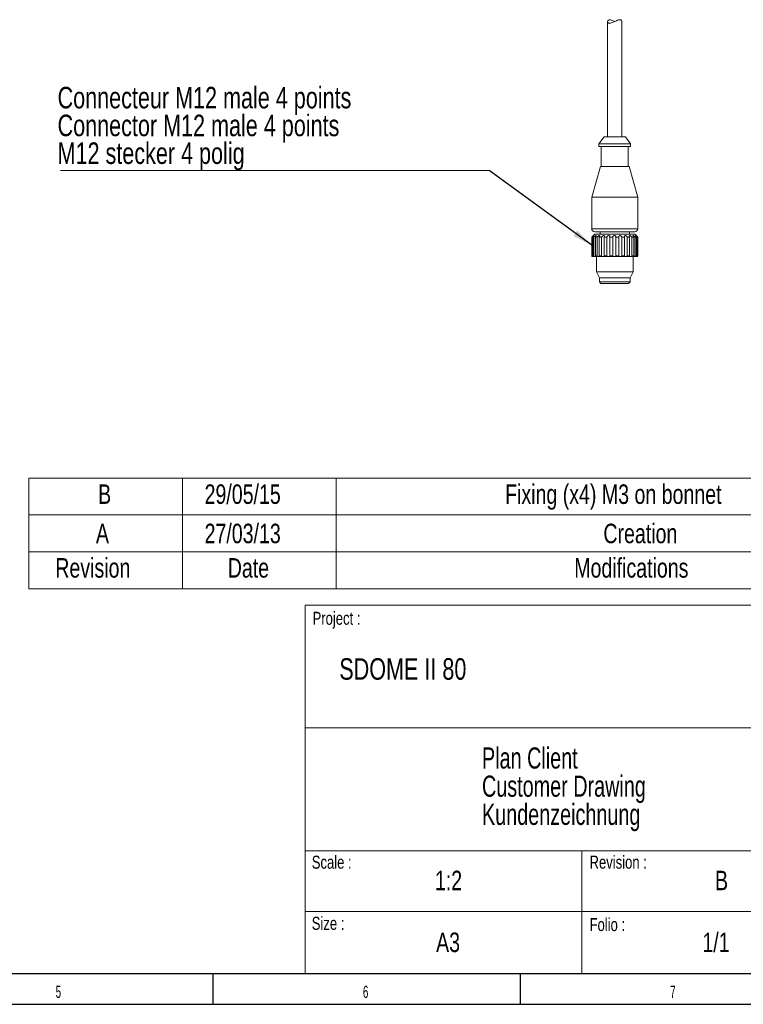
# Model space of a CAD drawing. Header units: millimetres. Extents: x 15 to 415, y 5 to 292.
# Tile 15 of 24: x 229 to 346, y 5 to 166. Entities that reach past the tile are written whole.
import ezdxf
from ezdxf.enums import TextEntityAlignment as Align

# ---------------------------------------------------------------- set-up
doc = ezdxf.new("R2010")
doc.units = ezdxf.units.MM
doc.layers.add('SLD-0', color=179, linetype='Continuous')
doc.styles.add('SLDTEXTSTYLE0', font='TXT', dxfattribs={"width": 0.7})
doc.styles.add('SLDTEXTSTYLE1', font='TXT', dxfattribs={"width": 0.75})
doc.styles.add('SLDTEXTSTYLE2', font='TXT', dxfattribs={"width": 0.589474})
doc.dimstyles.new('SLDDIMSTYLE3', dxfattribs={"dimtxt": 0.18, "dimasz": 3.302, "dimexe": 0, "dimexo": 0.0625, "dimgap": 0, "dimtad": 0, "dimtih": 1, "dimtoh": 1, "dimdec": 0, "dimrnd": 1e-09, "dimzin": 0, "dimdsep": 46, "dimtxsty": 'Standard', "dimsah": 1, "dimcen": 0.09, "dimadec": 0, "dimazin": 0, "dimtfac": 3.302, "dimtdec": 0, "dimtofl": 0, "dimtmove": 0, "dimatfit": 3, "dimfxl": 1, "dimfrac": 2, "dimtolj": 1, "dimtzin": 0, "dimarcsym": 0})

# ---------------------------------------------------------------- blocks, each defined once
blk = doc.blocks.new('SW_NOTE_0')
at = {"color": 0, "linetype": 'Continuous', "lineweight": 0, "char_height": 6.8792, "attachment_point": 1, "style": 'SLDTEXTSTYLE0'}
for s, insert in [('Plan Client', (0, 8.87)), ('Customer Drawing', (0, -0.3)), ('Kundenzeichnung', (0, -9.48))]:
    blk.add_mtext(s, dxfattribs=dict(at, insert=insert))
blk = doc.blocks.new('CLIENT_TPL')
at = {"color": 7, "linetype": 'Continuous', "lineweight": 0}
for p, q in [((518.55, 147.02), (788.55, 147.02)), ((518.55, 147.02), (518.55, 27.02)), ((698.55, 107.02), (518.55, 107.02)), ((518.55, 67.02), (788.55, 67.02)), ((608.55, 47.27), (608.55, 67.02)), ((518.55, 47.27), (698.55, 47.27)), ((608.55, 47.27), (608.55, 27.02)), ((518.55, 27.02), (788.55, 27.02))]:
    blk.add_line(p, q, dxfattribs=at)
blk.add_blockref('SW_NOTE_0', (576.05, 91.79), dxfattribs=at)
at = {"color": 7, "linetype": 'Continuous', "lineweight": 0, "attachment_point": 1, "style": 'SLDTEXTSTYLE1'}
for s, insert, char_height in [('Project :', (520.91, 144.84), 4.233), ('SDOME II 80', (529.61, 129.71), 7), ('Scale :', (520.65, 65.41), 4.233), ('Revision :', (611.06, 65.41), 4.233), ('Size :', (520.65, 45.5), 4.233), ('Folio :', (611.06, 45.1), 4.233)]:
    blk.add_mtext(s, dxfattribs=dict(at, insert=insert, char_height=char_height))
at = {"color": 7, "linetype": 'Continuous', "lineweight": 0, "style": 'SLDTEXTSTYLE1', "width": 0.75}
for tag, height, p in [('REF_ASM', 5.82, (716.31, 121.74)), ('ECHELLE', 6.35, (560.73, 52.26)), ('REVISION', 6.35, (651.89, 52.26)), ('FORMAT', 6.35, (561.11, 32.13)), ('FOLIO', 6.35, (647.78, 32.13))]:
    blk.add_attdef(tag, text='', height=height, dxfattribs=at).set_placement(p, align=Align.BOTTOM_LEFT)
at = {"color": 7, "linetype": 'Continuous', "lineweight": 0}
blk.add_attdef('DESIGNATION', (0, 0), '', height=1, dxfattribs=at)
blk = doc.blocks.new('SW_TABLEANNOTATION_0')
at = {"color": 0, "linetype": 'Continuous', "lineweight": 0}
for p, q in [((0, 0), (0, -18)), ((180, 0), (0, 0)), ((25, 0), (25, -12)), ((50, 0), (50, -12)), ((155, 0), (155, -12)), ((180, -18), (180, 0)), ((0, -6), (180, -6)), ((0, -12), (180, -12)), ((25, -12), (25, -18)), ((50, -12), (50, -18)), ((155, -12), (155, -18)), ((0, -18), (180, -18))]:
    blk.add_line(p, q, dxfattribs=at)
at = {"color": 0, "linetype": 'Continuous', "lineweight": 0, "attachment_point": 1, "style": 'SLDTEXTSTYLE1'}
for s, insert, char_height in [('B', (11.29, -1.02), 3.17), ('29/05/15', (28.61, -1.02), 3.175), ('Fixing (x4) M3 on bonnet', (77.51, -1.02), 3.175), ('SCD FP', (160.29, -1.02), 3.175), ('A', (10.93, -7.42), 3.17), ('27/03/13', (28.61, -7.42), 3.175), ('Creation', (93.5, -7.42), 3.175), ('Chartier A.', (156.51, -7.42), 3.175), ('Modifications', (88.76, -13.02), 3.175), ('Drawn by', (157.63, -13.02), 3.175), ('Revision', (4.32, -13.02), 3.175), ('Date', (32.38, -13.02), 3.175)]:
    blk.add_mtext(s, dxfattribs=dict(at, insert=insert, char_height=char_height))
blk = doc.blocks.new('SW_NOTE_2')
at = {"color": 0, "linetype": 'Continuous', "lineweight": 0}
blk.add_line((-69.73, 0), (0, 0), dxfattribs=at)
at = {"color": 0, "linetype": 'Continuous', "lineweight": 0, "char_height": 3.5, "attachment_point": 1, "style": 'SLDTEXTSTYLE1'}
for s, insert in [('Connecteur M12 male 4 points', (-70.22, 13.64)), ('Connector M12 male 4 points', (-70.22, 9.11)), ('M12 stecker 4 polig', (-70.22, 4.59))]:
    blk.add_mtext(s, dxfattribs=dict(at, insert=insert))

msp = doc.modelspace()

# ---------------------------------------------------------------- linework, layer by layer
at = {"color": 7, "linetype": 'Continuous', "lineweight": 15}
for p, q in [((324.259354, 165.195583), (324.259353, 146.452238)), ((326.609353, 146.452237), (326.609354, 165.19416)), ((323.694879, 146.452238), (322.859353, 145.302241)), ((328.009355, 145.302239), (327.17383, 146.45224)), ((322.859353, 145.302241), (322.859353, 144.902238)), ((323.234351, 144.902239), (323.234352, 141.602239)), ((327.634352, 141.60224), (327.634354, 144.902237)), ((328.009352, 144.902239), (328.009355, 145.302239)), ((323.11808, 141.602237), (321.684353, 136.602238)), ((329.184354, 136.602239), (327.750627, 141.602239)), ((321.684353, 136.602238), (321.684353, 131.477241)), ((329.184352, 131.47724), (329.184354, 136.602239)), ((321.688899, 130.12724), (321.688893, 127.077237)), ((321.743384, 127.077237), (321.743382, 130.127237)), ((321.864275, 130.127237), (321.864277, 127.077237)), ((322.184355, 130.627239), (321.924475, 130.367358)), ((322.040683, 127.077241), (322.040684, 130.127238)), ((322.282955, 130.12724), (322.282951, 127.077235)), ((322.569253, 127.077235), (322.569257, 130.12724)), ((322.916392, 130.127238), (322.916393, 127.077238)), ((323.059354, 130.97724), (323.059351, 130.627236)), ((323.293078, 127.077237), (323.293081, 130.127241)), ((323.721427, 130.127242), (323.721423, 127.077237)), ((324.162829, 127.077238), (324.162827, 130.127238)), ((324.643193, 130.127239), (324.643192, 127.077236)), ((324.643193, 130.127239), (324.643791, 130.186881)), ((325.119231, 127.077239), (325.119229, 130.127239)), ((325.618875, 130.127241), (325.618876, 127.077241)), ((326.097105, 127.07724), (326.097104, 130.12724)), ((326.581982, 130.127238), (326.581984, 127.077239)), ((327.029815, 127.077236), (327.029816, 130.127238)), ((327.466882, 130.127239), (327.466884, 127.077239)), ((327.809353, 130.627237), (327.809352, 130.977238)), ((327.853798, 127.077241), (327.853799, 130.127238)), ((328.213266, 130.127239), (328.213268, 127.077239)), ((328.512901, 127.077238), (328.5129, 130.127238)), ((328.94423, 130.36736), (328.684355, 130.627239)), ((328.770274, 130.127238), (328.770276, 127.077238)), ((328.962205, 127.077239), (328.962203, 130.127239)), ((329.099944, 130.127237), (329.099946, 127.077237)), ((329.17109, 127.077239), (329.171089, 130.127239)), ((329.179809, 130.127239), (329.179811, 127.07724)), ((322.434351, 126.977237), (322.434356, 124.458545)), ((328.434354, 124.458547), (328.434355, 126.977239)), ((329.072856, 126.977238), (329.080741, 126.97724)), ((322.434356, 124.458545), (322.934352, 123.477236)), ((322.934352, 123.477236), (322.934351, 122.827238)), ((327.934352, 123.477239), (328.434354, 124.458547)), ((327.934353, 122.827238), (327.934352, 123.477239)), ((322.934351, 122.827238), (323.184351, 122.577236)), ((327.684352, 122.577239), (327.934353, 122.827238))]:
    msp.add_line(p, q, dxfattribs=at)
at = {"color": 7, "linetype": 'Continuous', "lineweight": 15, "flags": 128}
for points in [[(323.694879, 146.452238), (323.711806, 146.45224), (323.870921, 146.452237), (324.18308, 146.452239), (324.617719, 146.452238), (325.132295, 146.45224), (325.676443, 146.452239), (326.196889, 146.452239), (326.642694, 146.452237)], [(326.642694, 146.452237), (326.970219, 146.452237), (327.147403, 146.45224), (327.17383, 146.45224)], [(327.223099, 145.302239), (326.706253, 145.30224), (326.109489, 145.30224), (325.470306, 145.302239), (324.828865, 145.302239), (324.225464, 145.302241), (323.698024, 145.302239), (323.279685, 145.302238), (322.996731, 145.30224), (322.866943, 145.302237), (322.859353, 145.302241)], [(322.859353, 144.902238), (322.866943, 144.90224), (322.99673, 144.902237), (323.279687, 144.902238), (323.698026, 144.902239), (324.225464, 144.902238), (324.828862, 144.902238), (325.470308, 144.902239), (326.109491, 144.902239), (326.706252, 144.902237), (327.223099, 144.902237)], [(328.009355, 145.302239), (328.006278, 145.30224), (327.894195, 145.302239), (327.627552, 145.302238), (327.223099, 145.302239)], [(327.223099, 144.902237), (327.627549, 144.902238), (327.894197, 144.902238), (328.00628, 144.90224), (328.009352, 144.902239)], [(323.11808, 141.602237), (323.186884, 141.602237), (323.408495, 141.602237), (323.768165, 141.602237), (324.241383, 141.602239), (324.795904, 141.602239), (325.393927, 141.602239), (325.994711, 141.602238), (326.557304, 141.602239), (327.043374, 141.602238)], [(327.043374, 141.602238), (327.419787, 141.602239), (327.660898, 141.60224), (327.750274, 141.60224), (327.750627, 141.602239)], [(328.039321, 136.602238), (327.42155, 136.60224), (326.716929, 136.602238), (325.956252, 136.602238), (325.172767, 136.602237), (324.400712, 136.602238), (323.673834, 136.60224), (323.023899, 136.60224), (322.479313, 136.602238), (322.063877, 136.602239), (321.795743, 136.602238), (321.686637, 136.602237), (321.684353, 136.602238)], [(329.184354, 136.602239), (329.127382, 136.602241), (328.911293, 136.60224), (328.543245, 136.602238), (328.039321, 136.602238)], [(321.743382, 130.127237), (321.733218, 130.127241), (321.72401, 130.127241), (321.715756, 130.12724), (321.708456, 130.127238), (321.702125, 130.127241), (321.69675, 130.12724), (321.69234, 130.127238), (321.688899, 130.12724)], [(322.040684, 130.127238), (322.015505, 130.127237), (321.991207, 130.127237), (321.967798, 130.127237), (321.945289, 130.12724), (321.923672, 130.127241), (321.902961, 130.127236), (321.883163, 130.127242), (321.864275, 130.127237)], [(327.691992, 130.977237), (327.115167, 130.977236), (326.454059, 130.977239), (325.741819, 130.977239), (325.014161, 130.977239), (324.307572, 130.977237), (323.657487, 130.977238), (323.096498, 130.977237), (322.65274, 130.977237), (322.348465, 130.97724), (322.198932, 130.977241), (322.184352, 130.977238)], [(322.184355, 130.627239), (322.198929, 130.627238), (322.348468, 130.627241), (322.652743, 130.627238), (323.096499, 130.627241), (323.657485, 130.627239), (324.30757, 130.627239), (325.014162, 130.627238), (325.741819, 130.627238), (326.454059, 130.627238), (327.115167, 130.627241), (327.691993, 130.627236)], [(322.569257, 130.12724), (322.530782, 130.127238), (322.493057, 130.12724), (322.456091, 130.12724), (322.419892, 130.127239), (322.384468, 130.127241), (322.349833, 130.12724), (322.315987, 130.127238), (322.282955, 130.12724)], [(323.293081, 130.127241), (323.243928, 130.127238), (323.195349, 130.12724), (323.147342, 130.12724), (323.099925, 130.127241), (323.053108, 130.127241), (323.006905, 130.127239), (322.961332, 130.127239), (322.916392, 130.127238)], [(324.162827, 130.127238), (324.106355, 130.127241), (324.05022, 130.127238), (323.994446, 130.127237), (323.939043, 130.127237), (323.884025, 130.127236), (323.829408, 130.127238), (323.775204, 130.127241), (323.721427, 130.127242)], [(324.644342, 130.241718), (324.609546, 130.313193), (324.562029, 130.353807), (324.510227, 130.373187), (324.448525, 130.37623), (324.391984, 130.364152), (324.324456, 130.332359), (324.249145, 130.270994), (324.180011, 130.171212), (324.162827, 130.127238), (324.162827, 130.127238)], [(325.119229, 130.127239), (325.05928, 130.12724), (324.999425, 130.127238), (324.939683, 130.127238), (324.880068, 130.12724), (324.820597, 130.127238), (324.761282, 130.12724), (324.702144, 130.127237), (324.643193, 130.127239)], [(326.097104, 130.12724), (326.037762, 130.127237), (325.978266, 130.127241), (325.918629, 130.127238), (325.858867, 130.127238), (325.798993, 130.12724), (325.739027, 130.127241), (325.678983, 130.127238), (325.618875, 130.127241)], [(327.029816, 130.127238), (326.975127, 130.127239), (326.920041, 130.127239), (326.864572, 130.127238), (326.808732, 130.12724), (326.75254, 130.127238), (326.696009, 130.127237), (326.63915, 130.127239), (326.581982, 130.127238)], [(327.853799, 130.127238), (327.807488, 130.12724), (327.760569, 130.127239), (327.713046, 130.127236), (327.664939, 130.127238), (327.616255, 130.127237), (327.567009, 130.127238), (327.517216, 130.127238), (327.466882, 130.127239)], [(328.684352, 130.977238), (328.657076, 130.977237), (328.482772, 130.977239), (328.15561, 130.977238), (327.691992, 130.977237)], [(327.691993, 130.627236), (328.15561, 130.627237), (328.482772, 130.627238), (328.657073, 130.627239), (328.684355, 130.627239)], [(328.5129, 130.127238), (328.478126, 130.127237), (328.442567, 130.127238), (328.406233, 130.127237), (328.369133, 130.127237), (328.331277, 130.127236), (328.292672, 130.127238), (328.253335, 130.127237), (328.213266, 130.127239)], [(328.962203, 130.127239), (328.941335, 130.127237), (328.919563, 130.127237), (328.896892, 130.127241), (328.873328, 130.127241), (328.848877, 130.127238), (328.823548, 130.127238), (328.797347, 130.127239), (328.770274, 130.127238)], [(329.171089, 130.127239), (329.165548, 130.127238), (329.159046, 130.127241), (329.151585, 130.127239), (329.143165, 130.127239), (329.133786, 130.127239), (329.123455, 130.127238), (329.112174, 130.12724), (329.099944, 130.127237)], [(321.688893, 127.077237), (321.692342, 127.077238), (321.696752, 127.07724), (321.702126, 127.077241), (321.708457, 127.077238), (321.715758, 127.07724), (321.724007, 127.077236), (321.73322, 127.077241), (321.743384, 127.077237)], [(321.844903, 126.977238), (321.834025, 126.97724), (321.824217, 126.97724), (321.815478, 126.977237), (321.807814, 126.977237), (321.801233, 126.977241), (321.795726, 126.977237), (321.791303, 126.977238), (321.787965, 126.977241)], [(321.844903, 126.977238), (321.911203, 126.977237), (321.956849, 126.977236)], [(321.864277, 127.077237), (321.883159, 127.077237), (321.90296, 127.077239), (321.923674, 127.077241), (321.94529, 127.077241), (321.9678, 127.077238), (321.991208, 127.077237), (322.015507, 127.077238), (322.040683, 127.077241)], [(322.138572, 126.977236), (322.112023, 126.977238), (322.08646, 126.977239), (322.061893, 126.977239), (322.038329, 126.977239), (322.015772, 126.977237), (321.994234, 126.977242), (321.973719, 126.977239), (321.954225, 126.977239)], [(322.138572, 126.977236), (322.20866, 126.977238), (322.274472, 126.977237), (322.330796, 126.977237), (322.357653, 126.977237)], [(322.282951, 127.077235), (322.315989, 127.077238), (322.34983, 127.077235), (322.384469, 127.077241), (322.419891, 127.077242), (322.456093, 127.07724), (322.493059, 127.07724), (322.530783, 127.077238), (322.569253, 127.077235)], [(322.656841, 126.977237), (322.616435, 126.977238), (322.576861, 126.977236), (322.53814, 126.97724), (322.500276, 126.977237), (322.463287, 126.97724), (322.42718, 126.977241), (322.391966, 126.977239), (322.357653, 126.977237)], [(322.656841, 126.977237), (322.725946, 126.977237), (322.79591, 126.977238), (322.861205, 126.977237), (322.916666, 126.977241), (322.957902, 126.977238), (322.970754, 126.97724)], [(322.916393, 127.077238), (322.961332, 127.077242), (323.006907, 127.077239), (323.05311, 127.077241), (323.099921, 127.077236), (323.147343, 127.077241), (323.195345, 127.077235), (323.24393, 127.077238), (323.293078, 127.077237)], [(323.364394, 126.977237), (323.312883, 126.97724), (323.261996, 126.977241), (323.211755, 126.977238), (323.162175, 126.977237), (323.113272, 126.977242), (323.065059, 126.97724), (323.017541, 126.977237), (322.970754, 126.97724)], [(323.364394, 126.977237), (323.427803, 126.977237), (323.497156, 126.977238), (323.566967, 126.977237), (323.63172, 126.977239), (323.686287, 126.977235), (323.726359, 126.977237), (323.748772, 126.977238), (323.751743, 126.977239)], [(323.721423, 127.077237), (323.7752, 127.077236), (323.829407, 127.077241), (323.884024, 127.077239), (323.939045, 127.077237), (323.994447, 127.077237), (324.050222, 127.077238), (324.106357, 127.077241), (324.162829, 127.077238)], [(324.213016, 126.977239), (324.153904, 126.97724), (324.095169, 126.977238), (324.036836, 126.977237), (323.978918, 126.977236), (323.921431, 126.977238), (323.864395, 126.977235), (323.807828, 126.97724), (323.751743, 126.977239)], [(324.213016, 126.977239), (324.266408, 126.977239), (324.330421, 126.977236), (324.399992, 126.977237), (324.469624, 126.977238), (324.5338, 126.977238), (324.587461, 126.977239), (324.626353, 126.97724), (324.6474, 126.977239)], [(324.643192, 127.077236), (324.702143, 127.07724), (324.761284, 127.077241), (324.820594, 127.077238), (324.880067, 127.077238), (324.939682, 127.077241), (324.999426, 127.077239), (325.059281, 127.07724), (325.119231, 127.077239)], [(325.144864, 126.977236), (325.082188, 126.97724), (325.019608, 126.977239), (324.957161, 126.977241), (324.89485, 126.97724), (324.832698, 126.977237), (324.770728, 126.977238), (324.708955, 126.977239), (324.6474, 126.977239)], [(325.144864, 126.977236), (325.184604, 126.977238), (325.238919, 126.977239), (325.303508, 126.977239), (325.373269, 126.977236), (325.442685, 126.977236), (325.506268, 126.977238), (325.558994, 126.977242), (325.596687, 126.97724)], [(326.09644, 126.977238), (326.034469, 126.977239), (325.972314, 126.977239), (325.910001, 126.977241), (325.847546, 126.97724), (325.784967, 126.977239), (325.722285, 126.977237), (325.659519, 126.977237), (325.596687, 126.97724)], [(325.618876, 127.077241), (325.678984, 127.077238), (325.739026, 127.077238), (325.798995, 127.07724), (325.858863, 127.077238), (325.918626, 127.077239), (325.978265, 127.077238), (326.037761, 127.077235), (326.097105, 127.07724)], [(326.09644, 126.977238), (326.119817, 126.977238), (326.160729, 126.977238), (326.215936, 126.977236), (326.281082, 126.977239), (326.351006, 126.977239), (326.420182, 126.97724), (326.483138, 126.977238), (326.534905, 126.977238)], [(327.002899, 126.977239), (326.945849, 126.977238), (326.888355, 126.977238), (326.830426, 126.977238), (326.772083, 126.977237), (326.713342, 126.97724), (326.654223, 126.977239), (326.594739, 126.977239), (326.534905, 126.977238)], [(326.581984, 127.077239), (326.639149, 127.077237), (326.696008, 127.07724), (326.752541, 127.077239), (326.808731, 127.077238), (326.864569, 127.077238), (326.920042, 127.077239), (326.975126, 127.077237), (327.029815, 127.077236)], [(327.002899, 126.977239), (327.008318, 126.977236), (327.033041, 126.977237), (327.075102, 126.977238), (327.131187, 126.977239), (327.196854, 126.977238), (327.26691, 126.977241), (327.33582, 126.977239), (327.39813, 126.97724)], [(327.802462, 126.97724), (327.75423, 126.977236), (327.705309, 126.977239), (327.655713, 126.977238), (327.605458, 126.977238), (327.554556, 126.977239), (327.503023, 126.977237), (327.450874, 126.977236), (327.39813, 126.97724)], [(327.466884, 127.077239), (327.517215, 127.077241), (327.567011, 127.077238), (327.616256, 127.077237), (327.664941, 127.077239), (327.713046, 127.077239), (327.760568, 127.077237), (327.807487, 127.077237), (327.853798, 127.077241)], [(327.802462, 126.97724), (327.822458, 126.977239), (327.865657, 126.977241), (327.922591, 126.977238), (327.988753, 126.977239), (328.058912, 126.977237), (328.127524, 126.977238)], [(328.440644, 126.977237), (328.404516, 126.977238), (328.367503, 126.977239), (328.329617, 126.977236), (328.290873, 126.977238), (328.251281, 126.977239), (328.21085, 126.977238), (328.169593, 126.977237), (328.127524, 126.977238)], [(328.213268, 127.077239), (328.253335, 127.07724), (328.292674, 127.077239), (328.331276, 127.077239), (328.369135, 127.077237), (328.406235, 127.077238), (328.442568, 127.077238), (328.478125, 127.07724), (328.512901, 127.077238)], [(328.439103, 126.97724), (328.478758, 126.977238), (328.536516, 126.977239), (328.603147, 126.977238), (328.673385, 126.97724)], [(328.87395, 126.977237), (328.852386, 126.977237), (328.829805, 126.977239), (328.806215, 126.97724), (328.781622, 126.977239), (328.756035, 126.977238), (328.729462, 126.977238), (328.701907, 126.977237), (328.673385, 126.97724)], [(328.770276, 127.077238), (328.797346, 127.077237), (328.82355, 127.077238), (328.848879, 127.077239), (328.873327, 127.077239), (328.896891, 127.077238), (328.919562, 127.07724), (328.941334, 127.07724), (328.962205, 127.077239)], [(328.871914, 126.977239), (328.872873, 126.977238), (328.931434, 126.977238), (328.998508, 126.977239)], [(329.072856, 126.977238), (329.067323, 126.97724), (329.060713, 126.977237), (329.053025, 126.977239), (329.044263, 126.977239), (329.034425, 126.977237), (329.023518, 126.977238), (329.011544, 126.977238), (328.998508, 126.977239)], [(329.099946, 127.077237), (329.112173, 127.077237), (329.123457, 127.077238), (329.133787, 127.077239), (329.143161, 127.077239), (329.151584, 127.077237), (329.159045, 127.077239), (329.16555, 127.077238), (329.17109, 127.077239)], [(322.434356, 124.458545), (322.458894, 124.458543), (322.627402, 124.458542), (322.94724, 124.458545), (323.401159, 124.458544), (323.964682, 124.458542), (324.607438, 124.458543), (325.294776, 124.458541), (325.989639, 124.458544), (326.654562, 124.458544), (327.253704, 124.458542), (327.754767, 124.458545), (328.130735, 124.458546), (328.361337, 124.458543), (328.434354, 124.458547)], [(327.934352, 123.477239), (327.93397, 123.477238), (327.837507, 123.477241), (327.577269, 123.477236), (327.171001, 123.47724), (326.646375, 123.477237), (326.039154, 123.477237), (325.390721, 123.477238), (324.74526, 123.477239), (324.14676, 123.477239), (323.636002, 123.477237), (323.247802, 123.477237), (323.008613, 123.477239), (322.934352, 123.477236)], [(322.934351, 122.827238), (323.008615, 122.827238), (323.247803, 122.827236), (323.636003, 122.827236), (324.146758, 122.827241), (324.745261, 122.827238), (325.390722, 122.827237), (326.039155, 122.827237), (326.646376, 122.827236), (327.171002, 122.827239)], [(326.997335, 122.57724), (326.502704, 122.577238), (325.928842, 122.577241), (325.318302, 122.577236), (324.716372, 122.577238), (324.167692, 122.577239), (323.712947, 122.577236), (323.385878, 122.577236), (323.210736, 122.577242), (323.184351, 122.577236)], [(327.684352, 122.577239), (327.61075, 122.57724), (327.376048, 122.57724), (326.997335, 122.57724)], [(327.171002, 122.827239), (327.57727, 122.827235), (327.837509, 122.82724), (327.933971, 122.827237), (327.934353, 122.827238)]]:
    msp.add_lwpolyline(points, dxfattribs=at)
at = {"color": 8, "linetype": 'Continuous', "lineweight": 15, "flags": 128}
for points in [[(321.684353, 131.477241), (321.686634, 131.477238), (321.795743, 131.477235), (322.063874, 131.477239), (322.479313, 131.477241), (323.023902, 131.477241), (323.673834, 131.477238), (324.400714, 131.477238), (325.172765, 131.477238), (325.956252, 131.477241), (326.716929, 131.477236), (327.421549, 131.477238), (328.039321, 131.47724)], [(328.039321, 131.47724), (328.543243, 131.477239), (328.911293, 131.477237), (329.127382, 131.477238), (329.184352, 131.47724)]]:
    msp.add_lwpolyline(points, dxfattribs=at)
at = {"color": 7, "linetype": 'Continuous', "lineweight": 15}
for centre, start, end in [((322.184353, 131.477239), 180, 270), ((328.684353, 131.477239), 270, 0)]:
    msp.add_arc(centre, 0.5, start, end, dxfattribs=at)
for points, knots in [([(324.618129, 165.519836), (324.547266, 165.508019), (324.389218, 165.481663), (324.270147, 165.316027), (324.244645, 165.141455), (324.32949, 165.006198), (324.507537, 164.943702), (324.748641, 164.957371), (325.036719, 165.038066), (325.365215, 165.175952), (325.701505, 165.34472), (326.001254, 165.480914), (326.239488, 165.532636), (326.429461, 165.496795), (326.578651, 165.368187), (326.593031, 165.255874), (326.600932, 165.19416)], [0, 0, 0, 0, 0.0656919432, 0.1465165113, 0.2297316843, 0.3090037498, 0.3759819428, 0.4431187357, 0.5072223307, 0.5779894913, 0.6632954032, 0.7359542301, 0.789634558, 0.8434821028, 0.913996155, 1, 1, 1, 1]), ([(325.43506, 165.214548), (325.356197, 165.251743), (325.163065, 165.342833), (324.881048, 165.483458), (324.700408, 165.508452), (324.618129, 165.519836)], [0, 0, 0, 0, 0.2731475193, 0.6689251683, 1, 1, 1, 1]), ([(321.688899, 130.12724), (321.727638, 130.166237), (321.793301, 130.232338), (321.867412, 130.308696), (321.909214, 130.351937), (321.92052, 130.363288), (321.924524, 130.367307)], [0, 0, 0, 0, 0.4042390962, 0.685194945, 0.8885191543, 1, 1, 1, 1]), ([(321.864275, 130.127237), (321.900155, 130.166127), (321.960972, 130.232047), (322.018275, 130.309365), (322.043633, 130.353852), (322.047977, 130.376064), (322.03529, 130.379195), (322.006609, 130.364725), (321.959013, 130.32982), (321.883034, 130.264051), (321.806423, 130.191051), (321.757881, 130.141914), (321.743382, 130.127237)], [0, 0, 0, 0, 0.1747779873, 0.2962582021, 0.384162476, 0.4533567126, 0.5229177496, 0.5848518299, 0.665544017, 0.7774458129, 0.9335255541, 1, 1, 1, 1]), ([(322.282955, 130.12724), (322.313627, 130.166128), (322.365619, 130.232047), (322.401311, 130.309365), (322.407231, 130.353856), (322.393705, 130.376069), (322.365164, 130.379192), (322.322139, 130.364727), (322.261822, 130.329816), (322.176539, 130.264053), (322.098989, 130.19105), (322.054093, 130.141914), (322.040684, 130.127238)], [0, 0, 0, 0, 0.1747742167, 0.296255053, 0.3841629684, 0.4533574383, 0.5229185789, 0.5848531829, 0.6655459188, 0.777445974, 0.9335282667, 1, 1, 1, 1]), ([(322.916392, 130.127238), (322.939768, 130.166129), (322.979392, 130.23205), (322.991048, 130.309365), (322.977115, 130.353852), (322.946653, 130.376074), (322.904199, 130.379192), (322.849765, 130.364728), (322.780831, 130.329819), (322.692062, 130.264047), (322.61885, 130.191051), (322.580662, 130.141915), (322.569257, 130.12724)], [0, 0, 0, 0, 0.1747793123, 0.2962564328, 0.3841631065, 0.4533587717, 0.5229215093, 0.5848501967, 0.6655512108, 0.7774482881, 0.9335338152, 1, 1, 1, 1]), ([(323.721427, 130.127242), (323.735913, 130.166129), (323.760468, 130.232046), (323.747284, 130.309363), (323.714459, 130.353853), (323.669125, 130.376067), (323.61566, 130.379197), (323.55352, 130.364724), (323.480673, 130.32982), (323.394463, 130.26405), (323.330591, 130.19105), (323.301708, 130.141916), (323.293081, 130.127241)], [0, 0, 0, 0, 0.17477478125, 0.29625445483, 0.38416048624, 0.45335868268, 0.52291858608, 0.58485184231, 0.66555044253, 0.77744905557, 0.93352964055, 1, 1, 1, 1]), ([(325.618875, 130.127241), (325.613294, 130.16613), (325.603834, 130.232048), (325.545311, 130.309362), (325.482529, 130.353855), (325.417539, 130.376065), (325.353474, 130.379192), (325.288865, 130.364728), (325.223016, 130.329817), (325.158968, 130.26405), (325.125892, 130.191051), (325.120762, 130.141915), (325.119229, 130.127239)], [0, 0, 0, 0, 0.1747768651, 0.2962536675, 0.3841613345, 0.4533559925, 0.5229154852, 0.5848509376, 0.6655470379, 0.7774498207, 0.9335279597, 1, 1, 1, 1]), ([(326.581982, 130.127238), (326.566592, 130.166129), (326.540505, 130.23205), (326.464561, 130.309365), (326.392766, 130.353853), (326.324321, 130.376068), (326.261397, 130.37919), (326.202193, 130.364729), (326.146777, 130.329816), (326.100828, 130.26405), (326.087114, 130.191049), (326.094806, 130.141915), (326.097104, 130.12724)], [0, 0, 0, 0, 0.1747788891, 0.2962568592, 0.3841642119, 0.4533592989, 0.5229197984, 0.5848509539, 0.6655483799, 0.7774496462, 0.9335299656, 1, 1, 1, 1]), ([(327.466882, 130.127239), (327.442729, 130.166128), (327.401787, 130.232046), (327.313606, 130.309366), (327.23769, 130.353849), (327.170455, 130.376069), (327.112957, 130.379192), (327.063196, 130.364728), (327.021986, 130.329819), (326.99727, 130.264048), (327.003849, 130.19105), (327.023844, 130.141914), (327.029816, 130.127238)], [0, 0, 0, 0, 0.1747767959, 0.2962556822, 0.38416342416, 0.45335610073, 0.52292070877, 0.58485001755, 0.66554624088, 0.77744922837, 0.93352878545, 1, 1, 1, 1]), ([(328.213266, 130.127239), (328.181997, 130.166128), (328.128995, 130.232048), (328.034581, 130.309367), (327.95972, 130.353852), (327.898277, 130.376069), (327.850125, 130.379192), (327.813194, 130.36473), (327.789001, 130.329816), (327.787195, 130.26405), (327.813623, 130.19105), (327.844559, 130.141914), (327.853799, 130.127238)], [0, 0, 0, 0, 0.1747768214, 0.2962553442, 0.3841632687, 0.4533544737, 0.522917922, 0.5848489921, 0.6655463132, 0.7774467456, 0.9335275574, 1, 1, 1, 1]), ([(328.770274, 130.127238), (328.73402, 130.166129), (328.672569, 130.232049), (328.578355, 130.309368), (328.509652, 130.353851), (328.458185, 130.37607), (328.422662, 130.379189), (328.401076, 130.364731), (328.395549, 130.329816), (328.416784, 130.26405), (328.461254, 130.191048), (328.501022, 130.141914), (328.5129, 130.127238)], [0, 0, 0, 0, 0.174779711, 0.2962558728, 0.3841612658, 0.4533564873, 0.5229180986, 0.5848502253, 0.6655469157, 0.777447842, 0.9335285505, 1, 1, 1, 1]), ([(329.099944, 130.127237), (329.061177, 130.166128), (328.995464, 130.23205), (328.907868, 130.309363), (328.850005, 130.353853), (328.812023, 130.376071), (328.791551, 130.37919), (328.786783, 130.364727), (328.800298, 130.32982), (328.843125, 130.264048), (328.902613, 130.191051), (328.948498, 130.141915), (328.962203, 130.127239)], [0, 0, 0, 0, 0.1747777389, 0.2962559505, 0.3841642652, 0.4533584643, 0.5229192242, 0.5848517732, 0.6655466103, 0.7774500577, 0.9335284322, 1, 1, 1, 1]), ([(329.179809, 130.127239), (329.141167, 130.166128), (329.075668, 130.232045), (329.000674, 130.309369), (328.957585, 130.353852), (328.935682, 130.376068), (328.931652, 130.379194), (328.944026, 130.364729), (328.975664, 130.329819), (329.037159, 130.264047), (329.107612, 130.191051), (329.15649, 130.141914), (329.171089, 130.127239)], [0, 0, 0, 0, 0.1747765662, 0.2962557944, 0.3841627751, 0.4533564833, 0.5229178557, 0.5848501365, 0.6655465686, 0.777450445, 0.9335309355, 1, 1, 1, 1]), ([(321.787965, 126.977241), (321.787764, 126.977242), (321.776075, 126.97728), (321.753198, 126.981455), (321.723498, 126.99914), (321.702001, 127.024378), (321.690556, 127.051698), (321.689367, 127.06995), (321.688893, 127.077237)], [0, 0, 0, 0, 0.0041758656, 0.2428061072, 0.4529957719, 0.6549817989, 0.8622405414, 1, 1, 1, 1]), ([(321.743384, 127.077237), (321.744456, 127.066034), (321.746602, 127.043593), (321.763486, 127.013698), (321.78847, 126.991336), (321.817321, 126.979065), (321.836465, 126.977797), (321.844903, 126.977238)], [0, 0, 0, 0, 0.2111283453, 0.4228870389, 0.6335783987, 0.8384948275, 1, 1, 1, 1]), ([(321.954225, 126.977239), (321.954056, 126.97724), (321.944162, 126.977246), (321.924134, 126.98147), (321.897048, 126.999135), (321.876843, 127.024379), (321.865877, 127.051699), (321.864733, 127.06995), (321.864277, 127.077237)], [0, 0, 0, 0, 0.0041574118, 0.2428032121, 0.4529869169, 0.6549912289, 0.8622501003, 1, 1, 1, 1]), ([(322.040683, 127.077241), (322.041656, 127.066036), (322.043604, 127.043595), (322.059122, 127.013698), (322.082696, 126.991335), (322.11072, 126.979058), (322.130051, 126.977793), (322.138572, 126.977236)], [0, 0, 0, 0, 0.2111345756, 0.4228813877, 0.6335814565, 0.8384818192, 1, 1, 1, 1]), ([(322.357653, 126.977237), (322.357524, 126.977238), (322.350032, 126.977306), (322.334313, 126.981447), (322.31165, 126.999139), (322.294131, 127.024382), (322.284379, 127.051697), (322.283358, 127.069948), (322.282951, 127.077235)], [0, 0, 0, 0, 0.004179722, 0.2428006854, 0.4530103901, 0.6550030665, 0.8622592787, 1, 1, 1, 1]), ([(322.569253, 127.077235), (322.570063, 127.066034), (322.571684, 127.043594), (322.584771, 127.013694), (322.605337, 126.991339), (322.630621, 126.979059), (322.648819, 126.977794), (322.656841, 126.977237)], [0, 0, 0, 0, 0.2111054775, 0.4228754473, 0.6335847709, 0.8384785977, 1, 1, 1, 1]), ([(322.970754, 126.97724), (322.970675, 126.977239), (322.966093, 126.977204), (322.955758, 126.981497), (322.939058, 126.999123), (322.925414, 127.024385), (322.917551, 127.051698), (322.916724, 127.06995), (322.916393, 127.077238)], [0, 0, 0, 0, 0.00418341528, 0.24280615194, 0.45299508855, 0.65498888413, 0.86223928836, 1, 1, 1, 1]), ([(323.293078, 127.077237), (323.293665, 127.066033), (323.294842, 127.043592), (323.304623, 127.013696), (323.320761, 126.991334), (323.341595, 126.979064), (323.35742, 126.977796), (323.364394, 126.977237)], [0, 0, 0, 0, 0.2111293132, 0.4228828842, 0.6335745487, 0.838499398, 1, 1, 1, 1]), ([(323.751743, 126.977239), (323.751722, 126.97724), (323.750453, 126.977301), (323.74607, 126.981453), (323.736537, 126.999138), (323.72767, 127.024382), (323.722236, 127.051699), (323.721655, 127.06995), (323.721423, 127.077237)], [0, 0, 0, 0, 0.0041772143, 0.2428030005, 0.4530006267, 0.654996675, 0.8622588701, 1, 1, 1, 1]), ([(324.162829, 127.077238), (324.163155, 127.066035), (324.163808, 127.043594), (324.169605, 127.013693), (324.180233, 126.991337), (324.195184, 126.979058), (324.207561, 126.977795), (324.213016, 126.977239)], [0, 0, 0, 0, 0.2111088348, 0.4228893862, 0.6335722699, 0.8384847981, 1, 1, 1, 1]), ([(324.6474, 126.977239), (324.647435, 126.977239), (324.649433, 126.977242), (324.651491, 126.981476), (324.649692, 126.999128), (324.646244, 127.024383), (324.643601, 127.051698), (324.643308, 127.069949), (324.643192, 127.077236)], [0, 0, 0, 0, 0.0041733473, 0.2427974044, 0.4529923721, 0.6549968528, 0.8622567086, 1, 1, 1, 1]), ([(325.119231, 127.077239), (325.119274, 127.066035), (325.119359, 127.043593), (325.120785, 127.013696), (325.125171, 126.99134), (325.133215, 126.97906), (325.1413, 126.977794), (325.144864, 126.977236)], [0, 0, 0, 0, 0.21113580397, 0.42288661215, 0.63357086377, 0.8384791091, 1, 1, 1, 1]), ([(325.596687, 126.97724), (325.596776, 126.97724), (325.601998, 126.977238), (325.610231, 126.98148), (325.616339, 126.999128), (325.618523, 127.024384), (325.618855, 127.0517), (325.61887, 127.069953), (325.618876, 127.077241)], [0, 0, 0, 0, 0.0041686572, 0.2427882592, 0.4529762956, 0.6549776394, 0.8622450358, 1, 1, 1, 1]), ([(326.097105, 127.07724), (326.096864, 127.066037), (326.096381, 127.043596), (326.093328, 127.013697), (326.091169, 126.991336), (326.09178, 126.979065), (326.095014, 126.977797), (326.09644, 126.977238)], [0, 0, 0, 0, 0.2111094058, 0.4228868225, 0.6335826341, 0.8384859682, 1, 1, 1, 1]), ([(326.534905, 126.977238), (326.535046, 126.977238), (326.543196, 126.977287), (326.556958, 126.981456), (326.570588, 126.999133), (326.578247, 127.024382), (326.581535, 127.0517), (326.581856, 127.069952), (326.581984, 127.077239)], [0, 0, 0, 0, 0.0041885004, 0.2427960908, 0.4529970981, 0.654997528, 0.8622641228, 1, 1, 1, 1]), ([(327.029815, 127.077236), (327.029306, 127.066034), (327.028286, 127.043593), (327.020962, 127.013693), (327.012416, 126.991337), (327.00553, 126.979058), (327.003704, 126.977795), (327.002899, 126.977239)], [0, 0, 0, 0, 0.2110913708, 0.4228899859, 0.6335725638, 0.8384882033, 1, 1, 1, 1]), ([(327.39813, 126.97724), (327.398309, 126.97724), (327.408726, 126.977249), (327.427229, 126.981476), (327.447391, 126.999131), (327.46002, 127.024381), (327.466034, 127.051698), (327.466641, 127.069951), (327.466884, 127.077239)], [0, 0, 0, 0, 0.0041774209, 0.2428104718, 0.4529929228, 0.6549755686, 0.8622416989, 1, 1, 1, 1]), ([(327.853798, 127.077241), (327.853054, 127.066036), (327.851563, 127.043593), (327.840474, 127.013695), (327.826118, 126.991337), (327.812215, 126.979062), (327.805446, 126.977797), (327.802462, 126.97724)], [0, 0, 0, 0, 0.21113586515, 0.42290109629, 0.63358017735, 0.83848923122, 1, 1, 1, 1]), ([(328.127524, 126.977238), (328.12773, 126.977239), (328.139727, 126.977272), (328.161669, 126.981466), (328.187015, 126.999131), (328.203742, 127.024382), (328.21208, 127.051697), (328.212929, 127.06995), (328.213268, 127.077239)], [0, 0, 0, 0, 0.0041775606, 0.242793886, 0.4529872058, 0.6549789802, 0.8622291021, 1, 1, 1, 1]), ([(328.512901, 127.077238), (328.511972, 127.066035), (328.510112, 127.043594), (328.496017, 127.013694), (328.476822, 126.991337), (328.45685, 126.979064), (328.445602, 126.977796), (328.440644, 126.977237)], [0, 0, 0, 0, 0.2111170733, 0.4228922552, 0.6335826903, 0.8384861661, 1, 1, 1, 1]), ([(328.673385, 126.97724), (328.673604, 126.97724), (328.686364, 126.977261), (328.710252, 126.981473), (328.73905, 126.99913), (328.758742, 127.024383), (328.768828, 127.051697), (328.769863, 127.06995), (328.770276, 127.077238)], [0, 0, 0, 0, 0.0041607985, 0.2427922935, 0.4529956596, 0.6549828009, 0.8622336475, 1, 1, 1, 1]), ([(328.962205, 127.077239), (328.961154, 127.066035), (328.95905, 127.043595), (328.942907, 127.013696), (328.920192, 126.991335), (328.895508, 126.979062), (328.880546, 126.977796), (328.87395, 126.977237)], [0, 0, 0, 0, 0.2111316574, 0.4228782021, 0.6335727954, 0.8384803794, 1, 1, 1, 1]), ([(328.998508, 126.977239), (328.998726, 126.977239), (329.011382, 126.977209), (329.035587, 126.98149), (329.065871, 126.999127), (329.087192, 127.024382), (329.098336, 127.051698), (329.099487, 127.069951), (329.099946, 127.077237)], [0, 0, 0, 0, 0.0041773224, 0.2427914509, 0.4530065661, 0.6549864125, 0.8622604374, 1, 1, 1, 1]), ([(329.17109, 127.077239), (329.169992, 127.066036), (329.167793, 127.043595), (329.150698, 127.013696), (329.126004, 126.991335), (329.098292, 126.979061), (329.080637, 126.977796), (329.072856, 126.977238)], [0, 0, 0, 0, 0.211114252, 0.4228883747, 0.6335764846, 0.8384958, 1, 1, 1, 1]), ([(329.080741, 126.97724), (329.080942, 126.977241), (329.09263, 126.977279), (329.115503, 126.981464), (329.145214, 126.999131), (329.166699, 127.024382), (329.17815, 127.051698), (329.179337, 127.069951), (329.179811, 127.07724)], [0, 0, 0, 0, 0.0041765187, 0.2427864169, 0.4529965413, 0.6549704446, 0.8622355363, 1, 1, 1, 1])]:
    msp.add_open_spline(points, degree=3, knots=knots, dxfattribs=at)
at = {"layer": 'SLD-0', "color": 179, "linetype": 'Continuous'}
for p, q in [((20.078844, 10.21478), (410.078844, 10.21478)), ((260.078844, 5.21478), (260.078844, 10.21478)), ((310.078844, 5.21478), (310.078844, 10.21478)), ((15.078844, 5.21478), (415.078844, 5.21478))]:
    msp.add_line(p, q, dxfattribs=at)

# ---------------------------------------------------------------- block references
at = {"color": 7, "linetype": 'Continuous', "lineweight": 0}
for name, p in [('SW_NOTE_2', (304.987204, 140.946726)), ('SW_TABLEANNOTATION_0', (230.078844, 90.880433))]:
    msp.add_blockref(name, p, dxfattribs=at)
at = {"color": 7, "linetype": 'Continuous'}
ref = msp.add_blockref('CLIENT_TPL', (15.803755, -3.293458), dxfattribs=dict(at, xscale=0.5, yscale=0.5, zscale=0.5))
ref.add_attrib('FOLIO', '1/1', dxfattribs={"color": 7, "linetype": 'Continuous', "lineweight": 0, "height": 3.175, "style": 'SLDTEXTSTYLE1', "width": 0.75}).set_placement((339.693027, 12.769177), align=Align.BOTTOM_LEFT)
ref.add_attrib('REVISION', 'B', dxfattribs={"color": 7, "linetype": 'Continuous', "lineweight": 0, "height": 3.175, "style": 'SLDTEXTSTYLE1', "width": 0.75}).set_placement((341.750897, 22.836409), align=Align.BOTTOM_LEFT)
ref.add_attrib('ECHELLE', '1:2', dxfattribs={"color": 7, "linetype": 'Continuous', "lineweight": 0, "height": 3.175, "style": 'SLDTEXTSTYLE1', "width": 0.75}).set_placement((296.169149, 22.836409), align=Align.BOTTOM_LEFT)
ref.add_attrib('FORMAT', 'A3', dxfattribs={"color": 7, "linetype": 'Continuous', "lineweight": 0, "height": 3.175, "style": 'SLDTEXTSTYLE1', "width": 0.75}).set_placement((296.360237, 12.769177), align=Align.BOTTOM_LEFT)

# ---------------------------------------------------------------- texts
at = {"layer": 'SLD-0', "char_height": 2, "attachment_point": 2, "style": 'SLDTEXTSTYLE2'}
for s, insert in [('5', (234.897399, 8.242742)), ('6', (284.897399, 8.242742)), ('7', (334.897399, 8.242742))]:
    msp.add_mtext(s, dxfattribs=dict(at, insert=insert))

# ---------------------------------------------------------------- leaders
at = {"color": 7, "linetype": 'Continuous', "lineweight": 0}
msp.add_leader([(321.688896, 128.804851), (304.987204, 140.946726)], dimstyle='SLDDIMSTYLE3', dxfattribs=at)

doc.saveas('drawing.dxf')
